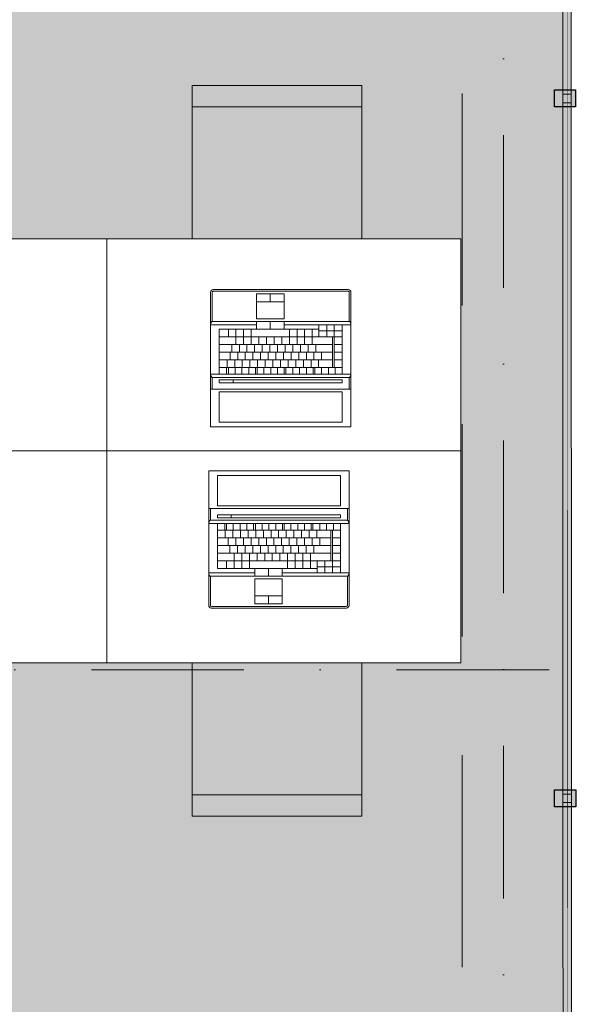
# Model space of a CAD drawing. Header units: millimetres. Extents: x 7523222 to 7678971, y 5352079 to 5786624.
# Tile 48 of 92: x 7567779 to 7569114, y 5769125 to 5771447. Entities that reach past the tile are written whole.
import ezdxf
from ezdxf.enums import TextEntityAlignment as Align

# ---------------------------------------------------------------- set-up
doc = ezdxf.new("R2010")
doc.units = ezdxf.units.MM
doc.header["$MEASUREMENT"] = 0
for name, pattern in [('Kropki i Kreski', [720, 360, -180, 0, -180]), ('Przerywana długa', [780, 500, -280]), ('Wipeout_Contour', [1000, 0, -1000])]:
    doc.linetypes.add(name, pattern=pattern)
for name, color, linetype in [('840-G Znaczniki PB', 7, 'Continuous'), ('Nowe_2025-08-14 Strefy', 7, 'Continuous'), ('Nowe_280-A Dachy Powłoki', 7, 'Continuous'), ('Nowe_290-A Ściany kurtynowe', 7, 'Continuous'), ('Nowe_299-A Wymiary opisy PB', 7, 'Continuous'), ('Nowe_320-W Umeblowanie', 7, 'Continuous'), ('Nowe_410-K Osie', 7, 'Continuous')]:
    doc.layers.add(name, color=color, linetype=linetype)
for name, color, linetype, lineweight, true_color in [('840-G Znaczniki PB_Nr_pióra__85', 7, 'Continuous', 13, 0x80c2ff), ('Nowe_2025-08-14 Strefy_Nr_pióra__234', 7, 'Continuous', 0, 0xe8e8e8), ('Nowe_280-A Dachy Powłoki_Nr_pióra__61', 7, 'Continuous', 13, 0x6a6a6a), ('Nowe_299-A Wymiary opisy PB_Nr_pióra__45', 7, 'Continuous', 15, 0x40a5ff), ('Nowe_299-A Wymiary opisy PB_Nr_pióra__85', 7, 'Continuous', 13, 0x80c2ff), ('Nowe_410-K Osie_Nr_pióra__5', 7, 'Continuous', 13, 0x40a5ff)]:
    doc.layers.add(name, color=color, linetype=linetype, lineweight=lineweight, true_color=true_color)
for name, color, linetype, lineweight in [('Nowe_290-A Ściany kurtynowe_Nr_pióra__1', 7, 'Continuous', 13), ('Nowe_290-A Ściany kurtynowe_Nr_pióra__27', 7, 'Continuous', 25), ('Nowe_299-A Wymiary opisy PB_Nr_pióra__6', 5, 'Continuous', 13), ('Nowe_320-W Umeblowanie_Nr_pióra__2', 8, 'Continuous', 13), ('Nowe_410-K Osie_Nr_pióra__1', 7, 'Continuous', 13)]:
    doc.layers.add(name, color=color, linetype=linetype, lineweight=lineweight)
doc.styles.add('STYL_AUTOMATYCZNY_2', font='arial.ttf')
doc.styles.add('STYL_AUTOMATYCZNY_3', font='arial.ttf')
doc.dimstyles.new('STYL_AUTOMATYCZNY__1', dxfattribs={"dimtxt": 200, "dimasz": 95, "dimexe": 0.18, "dimexo": 0.0625, "dimgap": 0, "dimtad": 1, "dimdec": 1, "dimlfac": 0.1, "dimzin": 0, "dimdsep": 46, "dimtxsty": 'STYL_AUTOMATYCZNY_2', "dimblk": 'ARROWHEAD_2', "dimblk1": 'ARROWHEAD_2', "dimblk2": 'ARROWHEAD_2', "dimcen": 0.09, "dimclrd": 256, "dimclre": 256, "dimclrt": 5, "dimadec": 1, "dimazin": 0, "dimtfac": 1, "dimtdec": 4, "dimtmove": 0, "dimatfit": 3, "dimfxl": 0, "dimtolj": 1, "dimtzin": 0, "dimarcsym": 0})
doc.dimstyles.new('STYL_AUTOMATYCZNY__2', dxfattribs={"dimtxt": 200, "dimasz": 95, "dimexe": 0.18, "dimexo": 0.0625, "dimgap": 0, "dimtad": 1, "dimtih": 1, "dimtoh": 1, "dimdec": 1, "dimlfac": 0.1, "dimzin": 0, "dimdsep": 46, "dimtxsty": 'STYL_AUTOMATYCZNY_2', "dimblk": 'ARROWHEAD_2', "dimblk1": 'ARROWHEAD_2', "dimblk2": 'ARROWHEAD_2', "dimcen": 0.09, "dimclrd": 256, "dimclre": 256, "dimclrt": 5, "dimadec": 1, "dimazin": 0, "dimtfac": 1, "dimtdec": 4, "dimtmove": 0, "dimatfit": 3, "dimfxl": 0, "dimtolj": 1, "dimtzin": 0, "dimarcsym": 0})

# ---------------------------------------------------------------- blocks, each defined once
blk = doc.blocks.new('Biblioteka__8', base_point=(7556690.6, 5767524.6))
at = {"color": 254, "linetype": 'Wipeout_Contour', "lineweight": 0, "ltscale": 123630718.2130608}
blk.add_wipeout([(7547543, 5764885.4), (7559957.3, 5761392.5), (7560014.5, 5761595.8), (7563422.9, 5765680.5), (7569072.9, 5765680.5), (7569070.3, 5773058.8), (7565093.2, 5773058.8), (7565093.2, 5776112.5), (7563676.7, 5776112.5), (7563676.7, 5773058.8), (7551520.5, 5773058.8), (7549865, 5773043.1), (7547530.7, 5773043.1)], dxfattribs=at).dxf.layer = 'Nowe_2025-08-14 Strefy'
at = {"layer": 'Nowe_2025-08-14 Strefy_Nr_pióra__234', "linetype": 'Continuous', "lineweight": 0, "true_color": 0xe8e8e8}
h = blk.add_hatch(dxfattribs=at)
h.set_pattern_fill('Posadzka_z_cegieł_na_rąb', color=254, style=0, pattern_type=2)
h.set_pattern_definition([(0, (7555240.84, 5769835.6), (0, 499.98), [333.32, -166.66]), (0, (7555157.5, 5769918.94), (0, 499.98), [333.32, -166.66]), (0, (7555074.2, 5770002.27), (0, 499.98), [333.32, -166.66]), (0, (7554990.85, 5770085.6), (0, 499.98), [333.32, -166.66]), (0, (7554907.5, 5770168.93), (0, 499.98), [333.32, -166.66]), (0, (7554824.2, 5770252.26), (0, 499.98), [333.32, -166.66]), (90, (7555490.83, 5769835.6), (-499.98, 0), [333.32, -166.66]), (90, (7555407.5, 5769918.94), (-499.98, 0), [333.32, -166.66]), (90, (7555324.17, 5770002.27), (-499.98, 0), [333.32, -166.66]), (90, (7555240.84, 5770085.6), (-499.98, 0), [333.32, -166.66]), (90, (7555157.5, 5770168.93), (-499.98, 0), [333.32, -166.66]), (90, (7555074.2, 5770252.26), (-499.98, 0), [333.32, -166.66])])
h.paths.add_polyline_path([(7547543, 5764885.4), (7559957.3, 5761392.5), (7560014.5, 5761595.8), (7563422.9, 5765680.5), (7569072.9, 5765680.5), (7569070.3, 5773058.8), (7565093.2, 5773058.8), (7565093.2, 5776112.5), (7563676.7, 5776112.5), (7563676.7, 5773058.8), (7551520.5, 5773058.8), (7549865, 5773043.1), (7547530.7, 5773043.1)])
blk = doc.blocks.new('Przegroda strukturalna_1', base_point=(6982742.1, 5361781.8))
at = {"layer": 'Nowe_290-A Ściany kurtynowe', "linetype": 'Continuous', "lineweight": 0, "true_color": 0x000000}
for points in [[(7569080.7, 5771251.2), (7569080.5, 5772071.2), (7569060.5, 5772071.2), (7569060.7, 5771251.2)], [(7569090.7, 5771281.2), (7569040.7, 5771281.2), (7569040.7, 5771241.2), (7569090.7, 5771241.2)], [(7569081, 5769601.2), (7569080.7, 5771271.2), (7569060.7, 5771271.2), (7569061, 5769601.2)], [(7569091, 5769631.2), (7569041, 5769631.2), (7569041, 5769591.2), (7569091, 5769591.2)], [(7569081.2, 5768801.2), (7569081, 5769621.2), (7569061, 5769621.2), (7569061.2, 5768801.2)]]:
    blk.add_hatch(color=18, dxfattribs=at).paths.add_polyline_path(points)
at = {"layer": 'Nowe_290-A Ściany kurtynowe_Nr_pióra__1', "color": 7, "linetype": 'Continuous', "lineweight": 13, "flags": 128}
for points in [[(7569080.7, 5771251.2), (7569060.7, 5771251.2), (7569060.5, 5772071.2), (7569080.5, 5772071.2)], [(7569081, 5769601.2), (7569061, 5769601.2), (7569060.7, 5771271.2), (7569080.7, 5771271.2)], [(7569081.2, 5768801.2), (7569061.2, 5768801.2), (7569061, 5769621.2), (7569081, 5769621.2)]]:
    blk.add_lwpolyline(points, close=True, dxfattribs=at)
at = {"layer": 'Nowe_290-A Ściany kurtynowe_Nr_pióra__27', "color": 7, "linetype": 'Continuous', "lineweight": 25, "flags": 128}
for points in [[(7569090.7, 5771281.2), (7569090.7, 5771241.2), (7569040.7, 5771241.2), (7569040.7, 5771281.2)], [(7569091, 5769631.2), (7569091, 5769591.2), (7569041, 5769591.2), (7569041, 5769631.2)]]:
    blk.add_lwpolyline(points, close=True, dxfattribs=at)
blk = doc.blocks.new('Dach_1', base_point=(7545724.4, 5763108.3))
at = {"layer": 'Nowe_280-A Dachy Powłoki_Nr_pióra__61', "color": 251, "linetype": 'Przerywana długa', "lineweight": 13, "true_color": 0x6a6a6a, "flags": 128}
blk.add_lwpolyline([(7568822.9, 5760633), (7568822.9, 5779038.4)], dxfattribs=at)
blk = doc.blocks.new('Krzesło szkolne 27[3]', base_point=(7568186.4, 5770881.9))
at = {"layer": 'Nowe_320-W Umeblowanie', "linetype": 'Continuous', "lineweight": 0, "true_color": 0xffffff}
blk.add_hatch(color=7, dxfattribs=at).paths.add_polyline_path([(7568186.4, 5770881.9), (7568586.4, 5770881.9), (7568586.4, 5771291.9), (7568186.4, 5771291.9)])
at = {"layer": 'Nowe_320-W Umeblowanie_Nr_pióra__2', "color": 8, "linetype": 'Continuous', "lineweight": 13}
blk.add_line((7568186.4, 5771241.9), (7568586.4, 5771241.9), dxfattribs=at)
at = {"layer": 'Nowe_320-W Umeblowanie_Nr_pióra__2', "color": 8, "linetype": 'Continuous', "lineweight": 13, "flags": 128}
blk.add_lwpolyline([(7568186.4, 5770881.9), (7568586.4, 5770881.9), (7568586.4, 5771291.9), (7568186.4, 5771291.9)], close=True, dxfattribs=at)
blk = doc.blocks.new('Krzesło szkolne 27[4]', base_point=(7568186.4, 5769979.1))
at = {"layer": 'Nowe_320-W Umeblowanie', "linetype": 'Continuous', "lineweight": 0, "true_color": 0xffffff}
blk.add_hatch(color=7, dxfattribs=at).paths.add_polyline_path([(7568186.4, 5769979.1), (7568186.4, 5769569.1), (7568586.4, 5769569.1), (7568586.4, 5769979.1)])
at = {"layer": 'Nowe_320-W Umeblowanie_Nr_pióra__2', "color": 8, "linetype": 'Continuous', "lineweight": 13}
blk.add_line((7568186.4, 5769619.1), (7568586.4, 5769619.1), dxfattribs=at)
at = {"layer": 'Nowe_320-W Umeblowanie_Nr_pióra__2', "color": 8, "linetype": 'Continuous', "lineweight": 13, "flags": 128}
blk.add_lwpolyline([(7568186.4, 5769979.1), (7568586.4, 5769979.1), (7568586.4, 5769569.1), (7568186.4, 5769569.1)], close=True, dxfattribs=at)
blk = doc.blocks.new('Biurko szkolne 27[37]', base_point=(7568820.3, 5770930.5))
at = {"color": 254, "linetype": 'Wipeout_Contour', "lineweight": 0, "ltscale": 38069719.35703295}
blk.add_wipeout([(7568820.3, 5770930.5), (7567984.8, 5770930.5), (7567984.8, 5770430.5), (7568820.3, 5770430.5)], dxfattribs=at).dxf.layer = 'Nowe_320-W Umeblowanie'
at = {"layer": 'Nowe_320-W Umeblowanie_Nr_pióra__2', "color": 8, "linetype": 'Continuous', "lineweight": 13, "flags": 128}
blk.add_lwpolyline([(7568820.3, 5770930.5), (7567984.8, 5770930.5), (7567984.8, 5770430.5), (7568820.3, 5770430.5)], close=True, dxfattribs=at)
blk = doc.blocks.new('Biurko szkolne 27[38]', base_point=(7568820.3, 5769930.5))
at = {"color": 254, "linetype": 'Wipeout_Contour', "lineweight": 0, "ltscale": 38068506.7350246}
blk.add_wipeout([(7568820.3, 5769930.5), (7568820.3, 5770430.5), (7567984.8, 5770430.5), (7567984.8, 5769930.5)], dxfattribs=at).dxf.layer = 'Nowe_320-W Umeblowanie'
at = {"layer": 'Nowe_320-W Umeblowanie_Nr_pióra__2', "color": 8, "linetype": 'Continuous', "lineweight": 13, "flags": 128}
blk.add_lwpolyline([(7568820.3, 5769930.5), (7567984.8, 5769930.5), (7567984.8, 5770430.5), (7568820.3, 5770430.5)], close=True, dxfattribs=at)
blk = doc.blocks.new('Laptop 27[39]', base_point=(7568225.3, 5770059.8))
at = {"color": 254, "linetype": 'Wipeout_Contour', "lineweight": 0, "ltscale": 114204936.0766805}
blk.add_wipeout([(7568225.3, 5770065.8), (7568225.3, 5770065.8), (7568227.1, 5770061.5), (7568231.3, 5770059.8), (7568231.3, 5770059.8), (7568550.3, 5770059.8), (7568550.3, 5770059.8), (7568554.6, 5770061.5), (7568556.3, 5770065.8), (7568556.3, 5770065.8), (7568556.3, 5770383.2), (7568225.3, 5770383.2)], dxfattribs=at).dxf.layer = 'Nowe_320-W Umeblowanie'
at = {"layer": 'Nowe_320-W Umeblowanie_Nr_pióra__2', "color": 8, "linetype": 'Continuous', "lineweight": 13}
for p, q in [((7568225.3, 5770382.8), (7568225.3, 5770383.1)), ((7568556.3, 5770383.1), (7568225.3, 5770383.1)), ((7568225.3, 5770381.8), (7568225.3, 5770382.8)), ((7568225.3, 5770380.5), (7568225.3, 5770381.8)), ((7568225.3, 5770379), (7568225.3, 5770380.5)), ((7568225.3, 5770377.4), (7568225.3, 5770379)), ((7568225.3, 5770376.2), (7568225.3, 5770377.4)), ((7568225.3, 5770375.4), (7568225.3, 5770376.2)), ((7568225.3, 5770065.8), (7568225.3, 5770375.4)), ((7568245.8, 5770372.3), (7568535.8, 5770372.3)), ((7568245.8, 5770300.5), (7568245.8, 5770372.3)), ((7568535.8, 5770372.3), (7568535.8, 5770300.5)), ((7568556.3, 5770382.8), (7568556.3, 5770383.1)), ((7568556.3, 5770381.8), (7568556.3, 5770382.8)), ((7568556.3, 5770380.5), (7568556.3, 5770381.8)), ((7568556.3, 5770379), (7568556.3, 5770380.5)), ((7568556.3, 5770377.4), (7568556.3, 5770379)), ((7568556.3, 5770376.2), (7568556.3, 5770377.4)), ((7568556.3, 5770375.4), (7568556.3, 5770376.2)), ((7568556.3, 5770065.8), (7568556.3, 5770375.4)), ((7568556.3, 5770294.8), (7568225.3, 5770294.8)), ((7568229.3, 5770294.8), (7568229.3, 5770266.8)), ((7568535.8, 5770300.5), (7568245.8, 5770300.5)), ((7568552.3, 5770266.8), (7568552.3, 5770294.8)), ((7568245.8, 5770279.8), (7568535.8, 5770279.8)), ((7568245.8, 5770272.8), (7568245.8, 5770279.8)), ((7568535.8, 5770272.8), (7568245.8, 5770272.8)), ((7568278.3, 5770272.8), (7568278.3, 5770279.8)), ((7568535.8, 5770279.8), (7568535.8, 5770272.8)), ((7568225.3, 5770258.8), (7568225.4, 5770259.6)), ((7568225.3, 5770258.8), (7568245.8, 5770258.8)), ((7568225.4, 5770259.6), (7568226.5, 5770264.1)), ((7568226.5, 5770264.1), (7568227.9, 5770266.5)), ((7568228.7, 5770266.8), (7568227.9, 5770266.5)), ((7568552.3, 5770266.8), (7568228.7, 5770266.8)), ((7568245.8, 5770258.8), (7568535.8, 5770258.8)), ((7568245.8, 5770152.8), (7568245.8, 5770258.8)), ((7568263.3, 5770243.3), (7568263.3, 5770258.8)), ((7568267.3, 5770243.3), (7568267.3, 5770258.8)), ((7568283.3, 5770243.3), (7568283.3, 5770258.8)), ((7568299.3, 5770243.3), (7568299.3, 5770258.8)), ((7568315.3, 5770243.3), (7568315.3, 5770258.8)), ((7568331.3, 5770243.3), (7568331.3, 5770258.8)), ((7568335.3, 5770243.3), (7568335.3, 5770258.8)), ((7568351.3, 5770243.3), (7568351.3, 5770258.8)), ((7568367.3, 5770243.3), (7568367.3, 5770258.8)), ((7568383.3, 5770243.3), (7568383.3, 5770258.8)), ((7568399.3, 5770243.3), (7568399.3, 5770258.8)), ((7568403.3, 5770243.3), (7568403.3, 5770258.8)), ((7568419.3, 5770243.3), (7568419.3, 5770258.8)), ((7568435.3, 5770243.3), (7568435.3, 5770258.8)), ((7568451.3, 5770243.3), (7568451.3, 5770258.8)), ((7568467.3, 5770243.3), (7568467.3, 5770258.8)), ((7568471.3, 5770243.3), (7568471.3, 5770258.8)), ((7568487.3, 5770243.3), (7568487.3, 5770258.8)), ((7568503.3, 5770243.3), (7568503.3, 5770258.8)), ((7568519.3, 5770243.3), (7568519.3, 5770258.8)), ((7568535.8, 5770258.8), (7568556.3, 5770258.8)), ((7568535.8, 5770258.8), (7568535.8, 5770142.8)), ((7568552.9, 5770266.8), (7568553.7, 5770266.5)), ((7568553.7, 5770266.5), (7568555.1, 5770264.1)), ((7568555.1, 5770264.1), (7568556.2, 5770259.6)), ((7568556.3, 5770258.8), (7568556.2, 5770259.6)), ((7568245.8, 5770243.3), (7568535.8, 5770243.3)), ((7568245.8, 5770225.3), (7568513.3, 5770225.3)), ((7568264.3, 5770225.3), (7568264.3, 5770243.3)), ((7568271.3, 5770207.3), (7568271.3, 5770225.3)), ((7568282.3, 5770225.3), (7568282.3, 5770243.3)), ((7568289.3, 5770207.3), (7568289.3, 5770225.3)), ((7568300.3, 5770225.3), (7568300.3, 5770243.3)), ((7568307.3, 5770207.3), (7568307.3, 5770225.3)), ((7568318.3, 5770225.3), (7568318.3, 5770243.3)), ((7568325.3, 5770207.3), (7568325.3, 5770225.3)), ((7568336.3, 5770225.3), (7568336.3, 5770243.3)), ((7568343.3, 5770207.3), (7568343.3, 5770225.3)), ((7568354.3, 5770225.3), (7568354.3, 5770243.3)), ((7568361.3, 5770207.3), (7568361.3, 5770225.3)), ((7568372.3, 5770225.3), (7568372.3, 5770243.3)), ((7568379.3, 5770207.3), (7568379.3, 5770225.3)), ((7568390.3, 5770225.3), (7568390.3, 5770243.3)), ((7568397.3, 5770207.3), (7568397.3, 5770225.3)), ((7568408.3, 5770225.3), (7568408.3, 5770243.3)), ((7568415.3, 5770207.3), (7568415.3, 5770225.3)), ((7568426.3, 5770225.3), (7568426.3, 5770243.3)), ((7568433.3, 5770207.3), (7568433.3, 5770225.3)), ((7568444.3, 5770225.3), (7568444.3, 5770243.3)), ((7568451.3, 5770207.3), (7568451.3, 5770225.3)), ((7568462.3, 5770225.3), (7568462.3, 5770243.3)), ((7568469.3, 5770207.3), (7568469.3, 5770225.3)), ((7568480.3, 5770225.3), (7568480.3, 5770243.3)), ((7568487.3, 5770207.3), (7568487.3, 5770225.3)), ((7568513.3, 5770171.3), (7568513.3, 5770243.3)), ((7568517.3, 5770171.3), (7568517.3, 5770243.3)), ((7568517.3, 5770225.3), (7568535.8, 5770225.3)), ((7568245.8, 5770207.3), (7568513.3, 5770207.3)), ((7568275.3, 5770189.3), (7568275.3, 5770207.3)), ((7568293.3, 5770189.3), (7568293.3, 5770207.3)), ((7568311.3, 5770189.3), (7568311.3, 5770207.3)), ((7568329.3, 5770189.3), (7568329.3, 5770207.3)), ((7568347.3, 5770189.3), (7568347.3, 5770207.3)), ((7568365.3, 5770189.3), (7568365.3, 5770207.3)), ((7568383.3, 5770189.3), (7568383.3, 5770207.3)), ((7568401.3, 5770189.3), (7568401.3, 5770207.3)), ((7568419.3, 5770189.3), (7568419.3, 5770207.3)), ((7568437.3, 5770189.3), (7568437.3, 5770207.3)), ((7568455.3, 5770189.3), (7568455.3, 5770207.3)), ((7568473.3, 5770189.3), (7568473.3, 5770207.3)), ((7568517.3, 5770207.3), (7568535.8, 5770207.3)), ((7568245.8, 5770189.3), (7568513.3, 5770189.3)), ((7568285.3, 5770152.8), (7568285.3, 5770189.3)), ((7568303.3, 5770152.8), (7568303.3, 5770189.3)), ((7568321.3, 5770152.8), (7568321.3, 5770189.3)), ((7568339.3, 5770171.3), (7568339.3, 5770189.3)), ((7568357.3, 5770171.3), (7568357.3, 5770189.3)), ((7568375.3, 5770171.3), (7568375.3, 5770189.3)), ((7568393.3, 5770171.3), (7568393.3, 5770189.3)), ((7568411.3, 5770152.8), (7568411.3, 5770189.3)), ((7568429.3, 5770152.8), (7568429.3, 5770189.3)), ((7568447.3, 5770152.8), (7568447.3, 5770189.3)), ((7568465.3, 5770152.8), (7568465.3, 5770189.3)), ((7568517.3, 5770189.3), (7568535.8, 5770189.3)), ((7568245.8, 5770171.3), (7568535.8, 5770171.3)), ((7568480.8, 5770152.8), (7568245.8, 5770152.8)), ((7568267.3, 5770152.8), (7568267.3, 5770171.3)), ((7568333.8, 5770142.8), (7568333.8, 5770152.8)), ((7568366.3, 5770134.8), (7568366.3, 5770152.8)), ((7568398.8, 5770152.8), (7568398.8, 5770142.8)), ((7568480.8, 5770171.3), (7568480.8, 5770142.8)), ((7568480.8, 5770157.3), (7568535.8, 5770157.3)), ((7568480.8, 5770142.8), (7568480.8, 5770152.8)), ((7568499.3, 5770142.8), (7568499.3, 5770171.3)), ((7568517.3, 5770142.8), (7568517.3, 5770171.3)), ((7568225.3, 5770142.8), (7568333.8, 5770142.8)), ((7568225.3, 5770142.8), (7568225.4, 5770141.9)), ((7568225.4, 5770141.9), (7568226.5, 5770137.5)), ((7568226.5, 5770137.5), (7568227.9, 5770135.1)), ((7568227.9, 5770135.1), (7568228.7, 5770134.8)), ((7568228.7, 5770134.8), (7568333.8, 5770134.8)), ((7568229.3, 5770134.8), (7568229.3, 5770066.2)), ((7568333.8, 5770142.8), (7568333.8, 5770134.8)), ((7568398.8, 5770134.8), (7568333.8, 5770134.8)), ((7568333.8, 5770128.8), (7568333.8, 5770069.8)), ((7568398.8, 5770128.8), (7568333.8, 5770128.8)), ((7568398.8, 5770142.8), (7568480.8, 5770142.8)), ((7568398.8, 5770142.8), (7568398.8, 5770134.8)), ((7568398.8, 5770134.8), (7568552.9, 5770134.8)), ((7568398.8, 5770069.8), (7568398.8, 5770128.8)), ((7568535.8, 5770142.8), (7568480.8, 5770142.8)), ((7568535.8, 5770142.8), (7568556.3, 5770142.8)), ((7568552.3, 5770066.2), (7568552.3, 5770134.8)), ((7568552.9, 5770134.8), (7568553.7, 5770135.1)), ((7568553.7, 5770135.1), (7568555.1, 5770137.5)), ((7568555.1, 5770137.5), (7568556.2, 5770141.9)), ((7568556.2, 5770141.9), (7568556.3, 5770142.8)), ((7568398.8, 5770088.3), (7568333.8, 5770088.3)), ((7568366.3, 5770088.3), (7568366.3, 5770069.8)), ((7568225.3, 5770065.8), (7568225.8, 5770063.5)), ((7568225.8, 5770063.5), (7568227.1, 5770061.5)), ((7568227.1, 5770061.5), (7568229, 5770060.2)), ((7568229, 5770060.2), (7568231.3, 5770059.8)), ((7568229.3, 5770066.2), (7568229.5, 5770065)), ((7568229.5, 5770065), (7568229.9, 5770064.4)), ((7568229.9, 5770064.4), (7568230.6, 5770064)), ((7568230.6, 5770064), (7568231.7, 5770063.8)), ((7568231.3, 5770059.8), (7568550.3, 5770059.8)), ((7568231.7, 5770063.8), (7568549.9, 5770063.8)), ((7568333.8, 5770069.8), (7568398.8, 5770069.8)), ((7568549.9, 5770063.8), (7568551, 5770064)), ((7568550.3, 5770059.8), (7568552.6, 5770060.2)), ((7568551, 5770064), (7568551.7, 5770064.4)), ((7568551.7, 5770064.4), (7568552.1, 5770065)), ((7568552.1, 5770065), (7568552.3, 5770066.2)), ((7568552.6, 5770060.2), (7568554.6, 5770061.5)), ((7568554.6, 5770061.5), (7568555.9, 5770063.5)), ((7568555.9, 5770063.5), (7568556.3, 5770065.8))]:
    blk.add_line(p, q, dxfattribs=at)
blk = doc.blocks.new('Laptop 27[40]', base_point=(7568229.6, 5770810.6))
at = {"color": 254, "linetype": 'Wipeout_Contour', "lineweight": 0, "ltscale": 114209626.9303785}
blk.add_wipeout([(7568229.6, 5770804.6), (7568229.6, 5770487.2), (7568560.6, 5770487.2), (7568560.6, 5770804.6), (7568560.6, 5770804.6), (7568558.9, 5770808.8), (7568554.6, 5770810.6), (7568554.6, 5770810.6), (7568235.6, 5770810.6), (7568235.6, 5770810.6), (7568231.4, 5770808.8)], dxfattribs=at).dxf.layer = 'Nowe_320-W Umeblowanie'
at = {"layer": 'Nowe_320-W Umeblowanie_Nr_pióra__2', "color": 8, "linetype": 'Continuous', "lineweight": 13}
for p, q in [((7568229.6, 5770804.6), (7568230.1, 5770806.9)), ((7568229.6, 5770804.6), (7568229.6, 5770494.9)), ((7568230.1, 5770806.9), (7568231.4, 5770808.8)), ((7568231.4, 5770808.8), (7568233.3, 5770810.1)), ((7568233.3, 5770810.1), (7568235.6, 5770810.6)), ((7568233.6, 5770804.2), (7568233.8, 5770805.3)), ((7568233.6, 5770735.6), (7568233.6, 5770804.2)), ((7568233.8, 5770805.3), (7568234.3, 5770805.9)), ((7568234.3, 5770805.9), (7568234.9, 5770806.3)), ((7568234.9, 5770806.3), (7568236, 5770806.6)), ((7568235.6, 5770810.6), (7568554.6, 5770810.6)), ((7568236, 5770806.6), (7568554.2, 5770806.6)), ((7568554.2, 5770806.6), (7568555.4, 5770806.3)), ((7568554.6, 5770810.6), (7568556.9, 5770810.1)), ((7568555.4, 5770806.3), (7568556, 5770805.9)), ((7568556, 5770805.9), (7568556.4, 5770805.3)), ((7568556.4, 5770805.3), (7568556.6, 5770804.2)), ((7568556.6, 5770804.2), (7568556.6, 5770735.6)), ((7568556.9, 5770810.1), (7568558.9, 5770808.8)), ((7568558.9, 5770808.8), (7568560.2, 5770806.9)), ((7568560.2, 5770806.9), (7568560.6, 5770804.6)), ((7568560.6, 5770804.6), (7568560.6, 5770494.9)), ((7568338.1, 5770741.6), (7568338.1, 5770800.6)), ((7568338.1, 5770800.6), (7568403.1, 5770800.6)), ((7568403.1, 5770782.1), (7568338.1, 5770782.1)), ((7568370.6, 5770782.1), (7568370.6, 5770800.6)), ((7568403.1, 5770800.6), (7568403.1, 5770741.6)), ((7568229.7, 5770728.5), (7568230.8, 5770732.9)), ((7568230.8, 5770732.9), (7568232.3, 5770735.3)), ((7568232.3, 5770735.3), (7568233, 5770735.6)), ((7568233, 5770735.6), (7568338.1, 5770735.6)), ((7568403.1, 5770741.6), (7568338.1, 5770741.6)), ((7568338.1, 5770727.6), (7568338.1, 5770735.6)), ((7568403.1, 5770735.6), (7568338.1, 5770735.6)), ((7568370.6, 5770735.6), (7568370.6, 5770717.6)), ((7568403.1, 5770727.6), (7568403.1, 5770735.6)), ((7568403.1, 5770735.6), (7568557.2, 5770735.6)), ((7568557.2, 5770735.6), (7568558, 5770735.3)), ((7568558, 5770735.3), (7568559.4, 5770732.9)), ((7568559.4, 5770732.9), (7568560.5, 5770728.5)), ((7568229.6, 5770727.6), (7568229.7, 5770728.5)), ((7568229.6, 5770727.6), (7568338.1, 5770727.6)), ((7568485.1, 5770717.6), (7568250.1, 5770717.6)), ((7568250.1, 5770717.6), (7568250.1, 5770611.6)), ((7568271.6, 5770717.6), (7568271.6, 5770699.1)), ((7568289.6, 5770717.6), (7568289.6, 5770681.1)), ((7568307.6, 5770717.6), (7568307.6, 5770681.1)), ((7568325.6, 5770717.6), (7568325.6, 5770681.1)), ((7568338.1, 5770727.6), (7568338.1, 5770717.6)), ((7568403.1, 5770727.6), (7568485.1, 5770727.6)), ((7568403.1, 5770717.6), (7568403.1, 5770727.6)), ((7568415.6, 5770717.6), (7568415.6, 5770681.1)), ((7568433.6, 5770717.6), (7568433.6, 5770681.1)), ((7568451.6, 5770717.6), (7568451.6, 5770681.1)), ((7568469.6, 5770717.6), (7568469.6, 5770681.1)), ((7568540.1, 5770727.6), (7568485.1, 5770727.6)), ((7568485.1, 5770727.6), (7568485.1, 5770717.6)), ((7568485.1, 5770699.1), (7568485.1, 5770727.6)), ((7568485.1, 5770713.1), (7568540.1, 5770713.1)), ((7568503.6, 5770727.6), (7568503.6, 5770699.1)), ((7568521.6, 5770727.6), (7568521.6, 5770699.1)), ((7568540.1, 5770611.6), (7568540.1, 5770727.6)), ((7568540.1, 5770727.6), (7568560.6, 5770727.6)), ((7568560.5, 5770728.5), (7568560.6, 5770727.6)), ((7568250.1, 5770699.1), (7568540.1, 5770699.1)), ((7568343.6, 5770699.1), (7568343.6, 5770681.1)), ((7568361.6, 5770699.1), (7568361.6, 5770681.1)), ((7568379.6, 5770699.1), (7568379.6, 5770681.1)), ((7568397.6, 5770699.1), (7568397.6, 5770681.1)), ((7568517.6, 5770699.1), (7568517.6, 5770627.1)), ((7568521.6, 5770699.1), (7568521.6, 5770627.1)), ((7568250.1, 5770681.1), (7568517.6, 5770681.1)), ((7568250.1, 5770663.1), (7568517.6, 5770663.1)), ((7568275.6, 5770663.1), (7568275.6, 5770645.1)), ((7568279.6, 5770681.1), (7568279.6, 5770663.1)), ((7568293.6, 5770663.1), (7568293.6, 5770645.1)), ((7568297.6, 5770681.1), (7568297.6, 5770663.1)), ((7568311.6, 5770663.1), (7568311.6, 5770645.1)), ((7568315.6, 5770681.1), (7568315.6, 5770663.1)), ((7568329.6, 5770663.1), (7568329.6, 5770645.1)), ((7568333.6, 5770681.1), (7568333.6, 5770663.1)), ((7568347.6, 5770663.1), (7568347.6, 5770645.1)), ((7568351.6, 5770681.1), (7568351.6, 5770663.1)), ((7568365.6, 5770663.1), (7568365.6, 5770645.1)), ((7568369.6, 5770681.1), (7568369.6, 5770663.1)), ((7568383.6, 5770663.1), (7568383.6, 5770645.1)), ((7568387.6, 5770681.1), (7568387.6, 5770663.1)), ((7568401.6, 5770663.1), (7568401.6, 5770645.1)), ((7568405.6, 5770681.1), (7568405.6, 5770663.1)), ((7568419.6, 5770663.1), (7568419.6, 5770645.1)), ((7568423.6, 5770681.1), (7568423.6, 5770663.1)), ((7568437.6, 5770663.1), (7568437.6, 5770645.1)), ((7568441.6, 5770681.1), (7568441.6, 5770663.1)), ((7568455.6, 5770663.1), (7568455.6, 5770645.1)), ((7568459.6, 5770681.1), (7568459.6, 5770663.1)), ((7568473.6, 5770663.1), (7568473.6, 5770645.1)), ((7568477.6, 5770681.1), (7568477.6, 5770663.1)), ((7568491.6, 5770663.1), (7568491.6, 5770645.1)), ((7568521.6, 5770681.1), (7568540.1, 5770681.1)), ((7568521.6, 5770663.1), (7568540.1, 5770663.1)), ((7568250.1, 5770645.1), (7568517.6, 5770645.1)), ((7568268.6, 5770645.1), (7568268.6, 5770627.1)), ((7568286.6, 5770645.1), (7568286.6, 5770627.1)), ((7568304.6, 5770645.1), (7568304.6, 5770627.1)), ((7568322.6, 5770645.1), (7568322.6, 5770627.1)), ((7568340.6, 5770645.1), (7568340.6, 5770627.1)), ((7568358.6, 5770645.1), (7568358.6, 5770627.1)), ((7568376.6, 5770645.1), (7568376.6, 5770627.1)), ((7568394.6, 5770645.1), (7568394.6, 5770627.1)), ((7568412.6, 5770645.1), (7568412.6, 5770627.1)), ((7568430.6, 5770645.1), (7568430.6, 5770627.1)), ((7568448.6, 5770645.1), (7568448.6, 5770627.1)), ((7568466.6, 5770645.1), (7568466.6, 5770627.1)), ((7568484.6, 5770645.1), (7568484.6, 5770627.1)), ((7568521.6, 5770645.1), (7568540.1, 5770645.1)), ((7568250.1, 5770627.1), (7568540.1, 5770627.1)), ((7568267.6, 5770627.1), (7568267.6, 5770611.6)), ((7568271.6, 5770627.1), (7568271.6, 5770611.6)), ((7568287.6, 5770627.1), (7568287.6, 5770611.6)), ((7568303.6, 5770627.1), (7568303.6, 5770611.6)), ((7568319.6, 5770627.1), (7568319.6, 5770611.6)), ((7568335.6, 5770627.1), (7568335.6, 5770611.6)), ((7568339.6, 5770627.1), (7568339.6, 5770611.6)), ((7568355.6, 5770627.1), (7568355.6, 5770611.6)), ((7568371.6, 5770627.1), (7568371.6, 5770611.6)), ((7568387.6, 5770627.1), (7568387.6, 5770611.6)), ((7568403.6, 5770627.1), (7568403.6, 5770611.6)), ((7568407.6, 5770627.1), (7568407.6, 5770611.6)), ((7568423.6, 5770627.1), (7568423.6, 5770611.6)), ((7568439.6, 5770627.1), (7568439.6, 5770611.6)), ((7568455.6, 5770627.1), (7568455.6, 5770611.6)), ((7568471.6, 5770627.1), (7568471.6, 5770611.6)), ((7568475.6, 5770627.1), (7568475.6, 5770611.6)), ((7568491.6, 5770627.1), (7568491.6, 5770611.6)), ((7568507.6, 5770627.1), (7568507.6, 5770611.6)), ((7568523.6, 5770627.1), (7568523.6, 5770611.6)), ((7568229.6, 5770611.6), (7568250.1, 5770611.6)), ((7568229.6, 5770611.6), (7568229.7, 5770610.7)), ((7568229.7, 5770610.7), (7568230.8, 5770606.3)), ((7568230.8, 5770606.3), (7568232.3, 5770603.9)), ((7568233, 5770603.6), (7568232.3, 5770603.9)), ((7568556.6, 5770603.6), (7568233, 5770603.6)), ((7568233.6, 5770575.6), (7568233.6, 5770603.6)), ((7568250.1, 5770611.6), (7568540.1, 5770611.6)), ((7568250.1, 5770597.6), (7568250.1, 5770590.6)), ((7568540.1, 5770597.6), (7568250.1, 5770597.6)), ((7568282.6, 5770597.6), (7568282.6, 5770590.6)), ((7568540.1, 5770611.6), (7568560.6, 5770611.6)), ((7568540.1, 5770590.6), (7568540.1, 5770597.6)), ((7568556.6, 5770603.6), (7568556.6, 5770575.6)), ((7568557.2, 5770603.6), (7568558, 5770603.9)), ((7568558, 5770603.9), (7568559.4, 5770606.3)), ((7568559.4, 5770606.3), (7568560.5, 5770610.7)), ((7568560.6, 5770611.6), (7568560.5, 5770610.7)), ((7568560.6, 5770575.6), (7568229.6, 5770575.6)), ((7568250.1, 5770590.6), (7568540.1, 5770590.6)), ((7568540.1, 5770569.8), (7568250.1, 5770569.8)), ((7568250.1, 5770569.8), (7568250.1, 5770498)), ((7568540.1, 5770498), (7568540.1, 5770569.8)), ((7568229.6, 5770494.9), (7568229.6, 5770494.1)), ((7568229.6, 5770494.1), (7568229.6, 5770492.9)), ((7568229.6, 5770492.9), (7568229.6, 5770491.4)), ((7568229.6, 5770491.4), (7568229.6, 5770489.8)), ((7568229.6, 5770489.8), (7568229.6, 5770488.5)), ((7568229.6, 5770488.5), (7568229.6, 5770487.6)), ((7568229.6, 5770487.6), (7568229.6, 5770487.2)), ((7568560.6, 5770487.2), (7568229.6, 5770487.2)), ((7568250.1, 5770498), (7568540.1, 5770498)), ((7568560.6, 5770494.9), (7568560.6, 5770494.1)), ((7568560.6, 5770494.1), (7568560.6, 5770492.9)), ((7568560.6, 5770492.9), (7568560.6, 5770491.4)), ((7568560.6, 5770491.4), (7568560.6, 5770489.8)), ((7568560.6, 5770489.8), (7568560.6, 5770488.5)), ((7568560.6, 5770488.5), (7568560.6, 5770487.6)), ((7568560.6, 5770487.6), (7568560.6, 5770487.2))]:
    blk.add_line(p, q, dxfattribs=at)
blk = doc.blocks.new('Standardowy znacznik osi[41]', base_point=(7568920.3, 5781536.1))
at = {"layer": 'Nowe_410-K Osie_Nr_pióra__5', "color": 161, "linetype": 'Kropki i Kreski', "lineweight": 13, "true_color": 0x40a5ff}
blk.add_line((7568920.3, 5780536.1), (7568920.3, 5759403.4), dxfattribs=at)
at = {"layer": 'Nowe_410-K Osie_Nr_pióra__1', "color": 7, "lineweight": 13, "style": 'STYL_AUTOMATYCZNY_3'}
for tag, p in [('AC_MarkerText_1_0', (7568920.3, 5782111.1)), ('AC_MarkerText_1_1', (7568920.3, 5758178.4))]:
    blk.add_attdef(tag, text='', height=350, dxfattribs=at).set_placement(p, align=Align.TOP_CENTER)
blk = doc.blocks.new('Biurko szkolne 27[49]', base_point=(7567984.8, 5770930.5))
at = {"color": 254, "linetype": 'Wipeout_Contour', "lineweight": 0, "ltscale": 38067061.64199864}
blk.add_wipeout([(7567984.8, 5770930.5), (7567149.2, 5770930.5), (7567149.2, 5770430.5), (7567984.8, 5770430.5)], dxfattribs=at).dxf.layer = 'Nowe_320-W Umeblowanie'
at = {"layer": 'Nowe_320-W Umeblowanie_Nr_pióra__2', "color": 8, "linetype": 'Continuous', "lineweight": 13, "flags": 128}
blk.add_lwpolyline([(7567984.8, 5770930.5), (7567149.2, 5770930.5), (7567149.2, 5770430.5), (7567984.8, 5770430.5)], close=True, dxfattribs=at)
blk = doc.blocks.new('Biurko szkolne 27[50]', base_point=(7567984.8, 5769930.5))
at = {"color": 254, "linetype": 'Wipeout_Contour', "lineweight": 0, "ltscale": 38065848.93532638}
blk.add_wipeout([(7567984.8, 5769930.5), (7567984.8, 5770430.5), (7567149.2, 5770430.5), (7567149.2, 5769930.5)], dxfattribs=at).dxf.layer = 'Nowe_320-W Umeblowanie'
at = {"layer": 'Nowe_320-W Umeblowanie_Nr_pióra__2', "color": 8, "linetype": 'Continuous', "lineweight": 13, "flags": 128}
blk.add_lwpolyline([(7567984.8, 5769930.5), (7567149.2, 5769930.5), (7567149.2, 5770430.5), (7567984.8, 5770430.5)], close=True, dxfattribs=at)
blk = doc.blocks.new('*D278', base_point=(6982742.1, 5361781.8))
at = {"layer": 'Nowe_299-A Wymiary opisy PB_Nr_pióra__45', "color": 161, "linetype": 'Continuous', "lineweight": 15, "true_color": 0x40a5ff}
for p, q in [((7524916.3, 5758993), (7524844.1, 5758868)), ((7569194.2, 5758868), (7569266.4, 5758993))]:
    blk.add_line(p, q, dxfattribs=at)
at = {"layer": 'Nowe_299-A Wymiary opisy PB_Nr_pióra__85', "color": 151, "linetype": 'Continuous', "lineweight": 13, "true_color": 0x80c2ff}
for p, q in [((7524880.2, 5758836.7), (7524880.2, 5759024.2)), ((7569230.3, 5758836.7), (7569230.3, 5759024.2)), ((7524819, 5758930.5), (7524880.2, 5758930.5)), ((7524880.2, 5758930.5), (7569230.3, 5758930.5)), ((7569230.3, 5758930.5), (7569291.4, 5758930.5))]:
    blk.add_line(p, q, dxfattribs=at)
at = {"layer": 'Nowe_299-A Wymiary opisy PB_Nr_pióra__6', "color": 5, "lineweight": 13, "insert": (7546712, 5758970.5), "char_height": 200, "attachment_point": 7, "style": 'STYL_AUTOMATYCZNY_2'}
blk.add_mtext('\\A1;{\\pql;\\fArial|b0|i0|c238|p0;\\W1.000000;4\xa0435}', dxfattribs=at)
blk = doc.blocks.new('ARROWHEAD_2')
at = {"color": 0, "linetype": 'Continuous', "lineweight": 0}
for p, q in [((-0.378, -0.655), (0.378, 0.655)), ((0, 0), (-1, 0))]:
    blk.add_line(p, q, dxfattribs=at)
blk = doc.blocks.new('*D302', base_point=(6982742.1, 5361781.8))
at = {"layer": 'Nowe_299-A Wymiary opisy PB_Nr_pióra__45', "color": 161, "linetype": 'Continuous', "lineweight": 15, "true_color": 0x40a5ff}
for p, q in [((7563596.8, 5781305.8), (7563524.7, 5781180.8)), ((7568884.2, 5781180.8), (7568956.4, 5781305.8))]:
    blk.add_line(p, q, dxfattribs=at)
at = {"layer": 'Nowe_299-A Wymiary opisy PB_Nr_pióra__85', "color": 151, "linetype": 'Continuous', "lineweight": 13, "true_color": 0x80c2ff}
for p, q in [((7563560.7, 5781149.5), (7563560.7, 5781337)), ((7568920.3, 5781149.5), (7568920.3, 5781337)), ((7563560.7, 5781243.3), (7568920.3, 5781243.3)), ((7568920.3, 5781243.3), (7568981.4, 5781243.3))]:
    blk.add_line(p, q, dxfattribs=at)
at = {"layer": 'Nowe_299-A Wymiary opisy PB_Nr_pióra__6', "color": 5, "lineweight": 13, "insert": (7566011.7, 5781283.3), "char_height": 200, "attachment_point": 7, "style": 'STYL_AUTOMATYCZNY_2'}
blk.add_mtext('\\A1;{\\pql;\\fArial|b0|i0|c238|p0;\\W1.000000;536}', dxfattribs=at)
blk = doc.blocks.new('*D303', base_point=(6982742.1, 5361781.8))
at = {"layer": 'Nowe_299-A Wymiary opisy PB_Nr_pióra__45', "color": 161, "linetype": 'Continuous', "lineweight": 15, "true_color": 0x40a5ff}
for p, q in [((7524916.3, 5780885.3), (7524844.1, 5780760.3)), ((7569194.2, 5780760.3), (7569266.4, 5780885.3))]:
    blk.add_line(p, q, dxfattribs=at)
at = {"layer": 'Nowe_299-A Wymiary opisy PB_Nr_pióra__85', "color": 151, "linetype": 'Continuous', "lineweight": 13, "true_color": 0x80c2ff}
for p, q in [((7524880.2, 5780729.1), (7524880.2, 5780916.6)), ((7569230.3, 5780729.1), (7569230.3, 5780916.6)), ((7524819, 5780822.8), (7524880.2, 5780822.8)), ((7524880.2, 5780822.8), (7569230.3, 5780822.8)), ((7569230.3, 5780822.8), (7569291.4, 5780822.8))]:
    blk.add_line(p, q, dxfattribs=at)
at = {"layer": 'Nowe_299-A Wymiary opisy PB_Nr_pióra__6', "color": 5, "lineweight": 13, "insert": (7546712, 5780862.8), "char_height": 200, "attachment_point": 7, "style": 'STYL_AUTOMATYCZNY_2'}
blk.add_mtext('\\A1;{\\pql;\\fArial|b0|i0|c238|p0;\\W1.000000;4\xa0435}', dxfattribs=at)
blk = doc.blocks.new('*D307', base_point=(6982742.1, 5361781.8))
at = {"layer": 'Nowe_299-A Wymiary opisy PB_Nr_pióra__45', "color": 161, "linetype": 'Continuous', "lineweight": 15, "true_color": 0x40a5ff}
for p, q in [((7545596, 5780443.6), (7545523.8, 5780318.6)), ((7569194.2, 5780318.6), (7569266.4, 5780443.6))]:
    blk.add_line(p, q, dxfattribs=at)
at = {"layer": 'Nowe_299-A Wymiary opisy PB_Nr_pióra__85', "color": 151, "linetype": 'Continuous', "lineweight": 13, "true_color": 0x80c2ff}
for p, q in [((7545559.9, 5780287.4), (7545559.9, 5780474.9)), ((7569230.3, 5780287.4), (7569230.3, 5780474.9)), ((7545559.9, 5780381.1), (7569230.3, 5780381.1)), ((7569230.3, 5780381.1), (7569291.4, 5780381.1))]:
    blk.add_line(p, q, dxfattribs=at)
at = {"layer": 'Nowe_299-A Wymiary opisy PB_Nr_pióra__6', "color": 5, "lineweight": 13, "insert": (7557051.9, 5780421.1), "char_height": 200, "attachment_point": 7, "style": 'STYL_AUTOMATYCZNY_2'}
blk.add_mtext('\\A1;{\\pql;\\fArial|b0|i0|c238|p0;\\W1.000000;2\xa0367}', dxfattribs=at)
blk = doc.blocks.new('*D313', base_point=(6982742.1, 5361781.8))
at = {"layer": 'Nowe_299-A Wymiary opisy PB_Nr_pióra__45', "color": 161, "linetype": 'Continuous', "lineweight": 15, "true_color": 0x40a5ff}
for p, q in [((7563596.8, 5780001.9), (7563524.7, 5779876.9)), ((7569194.2, 5779876.9), (7569266.4, 5780001.9))]:
    blk.add_line(p, q, dxfattribs=at)
at = {"layer": 'Nowe_299-A Wymiary opisy PB_Nr_pióra__85', "color": 151, "linetype": 'Continuous', "lineweight": 13, "true_color": 0x80c2ff}
for p, q in [((7563560.7, 5779845.6), (7563560.7, 5780033.1)), ((7569230.3, 5779845.6), (7569230.3, 5780033.1)), ((7563560.7, 5779939.4), (7569230.3, 5779939.4)), ((7569230.3, 5779939.4), (7569291.4, 5779939.4))]:
    blk.add_line(p, q, dxfattribs=at)
at = {"layer": 'Nowe_299-A Wymiary opisy PB_Nr_pióra__6', "color": 5, "lineweight": 13, "insert": (7566166.7, 5779979.4), "char_height": 200, "attachment_point": 7, "style": 'STYL_AUTOMATYCZNY_2'}
blk.add_mtext('\\A1;{\\pql;\\fArial|b0|i0|c238|p0;\\W1.000000;567}', dxfattribs=at)
blk = doc.blocks.new('*D317', base_point=(6982742.1, 5361781.8))
at = {"layer": 'Nowe_299-A Wymiary opisy PB_Nr_pióra__45', "color": 161, "linetype": 'Continuous', "lineweight": 15, "true_color": 0x40a5ff}
for p, q in [((7534815.3, 5773211.9), (7534940.3, 5773139.7)), ((7534815.3, 5767801.6), (7534940.3, 5767729.5))]:
    blk.add_line(p, q, dxfattribs=at)
at = {"layer": 'Nowe_299-A Wymiary opisy PB_Nr_pióra__85', "color": 151, "linetype": 'Continuous', "lineweight": 13, "true_color": 0x80c2ff}
for p, q in [((7534971.5, 5773175.8), (7534784, 5773175.8)), ((7534877.8, 5767765.5), (7534877.8, 5773175.8)), ((7534971.5, 5767765.5), (7534784, 5767765.5))]:
    blk.add_line(p, q, dxfattribs=at)
at = {"layer": 'Nowe_299-A Wymiary opisy PB_Nr_pióra__6', "color": 5, "lineweight": 13, "insert": (7534837.8, 5770241.9), "char_height": 200, "attachment_point": 7, "rotation": 90, "style": 'STYL_AUTOMATYCZNY_2'}
blk.add_mtext('\\A1;{\\pql;\\fArial|b0|i0|c238|p0;\\W1.000000;541}', dxfattribs=at)
blk = doc.blocks.new('*D319', base_point=(6982742.1, 5361781.8))
at = {"layer": 'Nowe_299-A Wymiary opisy PB_Nr_pióra__45', "color": 161, "linetype": 'Continuous', "lineweight": 15, "true_color": 0x40a5ff}
for p, q in [((7535428, 5779409.5), (7535303, 5779481.7)), ((7535303, 5760261.7), (7535428, 5760189.5))]:
    blk.add_line(p, q, dxfattribs=at)
at = {"layer": 'Nowe_299-A Wymiary opisy PB_Nr_pióra__85', "color": 151, "linetype": 'Continuous', "lineweight": 13, "true_color": 0x80c2ff}
for p, q in [((7535365.5, 5779445.6), (7535365.5, 5779506.7)), ((7535459.3, 5779445.6), (7535271.8, 5779445.6)), ((7535365.5, 5760225.6), (7535365.5, 5779445.6)), ((7535459.3, 5760225.6), (7535271.8, 5760225.6)), ((7535365.5, 5760164.5), (7535365.5, 5760225.6))]:
    blk.add_line(p, q, dxfattribs=at)
at = {"layer": 'Nowe_299-A Wymiary opisy PB_Nr_pióra__6', "color": 5, "lineweight": 13, "insert": (7535325.5, 5769492.4), "char_height": 200, "attachment_point": 7, "rotation": 90, "style": 'STYL_AUTOMATYCZNY_2'}
blk.add_mtext('\\A1;{\\pql;\\fArial|b0|i0|c238|p0;\\W1.000000;1\xa0922}', dxfattribs=at)
blk = doc.blocks.new('Płaszczyzna odcinająca_1', base_point=(7523622.4, 5769914.4))
at = {"layer": '840-G Znaczniki PB_Nr_pióra__85', "color": 151, "linetype": 'Kropki i Kreski', "lineweight": 13, "true_color": 0x80c2ff}
blk.add_line((7524022.4, 5769914.4), (7569415.5, 5769914.4), dxfattribs=at)

msp = doc.modelspace()

# ---------------------------------------------------------------- linework, layer by layer
at = {"layer": 'Nowe_2025-08-14 Strefy_Nr_pióra__234', "color": 254, "linetype": 'Continuous', "lineweight": 0, "true_color": 0xe8e8e8, "flags": 128}
msp.add_lwpolyline([(7547542.97, 5764885.42), (7559957.31, 5761392.52), (7560014.51, 5761595.85), (7563422.87, 5765680.54), (7569072.88, 5765680.54), (7569070.3, 5773058.82), (7565093.25, 5773058.82), (7565093.25, 5776112.47), (7563676.74, 5776112.47), (7563676.74, 5773058.82), (7551520.51, 5773058.82), (7549864.98, 5773043.1), (7547530.66, 5773043.1)], close=True, dxfattribs=at)

# ---------------------------------------------------------------- next in the draw order: block references
at = {"layer": 'Nowe_2025-08-14 Strefy', "color": 5, "linetype": 'Continuous', "lineweight": 13}
msp.add_blockref('Biblioteka__8', (7556690.63, 5767524.64), dxfattribs=at)

# ---------------------------------------------------------------- next in the draw order: block references
at = {"layer": 'Nowe_280-A Dachy Powłoki', "color": 251, "linetype": 'Continuous', "lineweight": 13, "true_color": 0x6a6a6a}
msp.add_blockref('Dach_1', (7545724.41, 5763108.34), dxfattribs=at)
at = {"layer": 'Nowe_290-A Ściany kurtynowe', "linetype": 'Continuous', "lineweight": 0}
msp.add_blockref('Przegroda strukturalna_1', (6982742.06, 5361781.85), dxfattribs=at)
at = {"layer": 'Nowe_320-W Umeblowanie', "color": 8, "linetype": 'Continuous', "lineweight": 13}
for name, p in [('Krzesło szkolne 27[3]', (7568186.44, 5770881.92)), ('Krzesło szkolne 27[4]', (7568186.44, 5769979.15))]:
    msp.add_blockref(name, p, dxfattribs=at)

# ---------------------------------------------------------------- next in the draw order: block references
msp.add_blockref('Biurko szkolne 27[37]', (7568820.3, 5770930.54), dxfattribs=at)

# ---------------------------------------------------------------- next in the draw order: block references
for name, p in [('Laptop 27[40]', (7568229.62, 5770810.56)), ('Biurko szkolne 27[38]', (7568820.3, 5769930.54))]:
    msp.add_blockref(name, p, dxfattribs=at)

# ---------------------------------------------------------------- next in the draw order: block references
for name, p in [('Biurko szkolne 27[49]', (7567984.75, 5770930.54)), ('Laptop 27[39]', (7568225.31, 5770059.76))]:
    msp.add_blockref(name, p, dxfattribs=at)

# ---------------------------------------------------------------- next in the draw order: block references
msp.add_blockref('Biurko szkolne 27[50]', (7567984.75, 5769930.54), dxfattribs=at)
at = {"layer": 'Nowe_410-K Osie', "color": 8, "linetype": 'Continuous', "lineweight": 13}
msp.add_blockref('Standardowy znacznik osi[41]', (7568920.3, 5781536.1), dxfattribs=at)

# ---------------------------------------------------------------- next in the draw order: dimensions: what is measured, and where the dimension line sits
at = {"layer": 'Nowe_299-A Wymiary opisy PB', "color": 151, "linetype": 'Continuous', "lineweight": 13, "true_color": 0x80c2ff}
for base, p1, p2, picture, middle in [((7568920.3, 5781243.28), (7563560.74, 5758403.44), (7568920.3, 5758403.44), '*D302', (7566240.01, 5781383.28)), ((7569230.3, 5780822.85), (7524880.17, 5779396.83), (7569230.3, 5760225.61), '*D303', (7547055.13, 5780962.85)), ((7569230.3, 5780381.12), (7545559.88, 5765440.75), (7569230.3, 5760225.61), '*D307', (7557394.99, 5780521.12)), ((7569230.3, 5779939.4), (7563560.74, 5760225.61), (7569230.3, 5760225.61), '*D313', (7566395.01, 5780079.4)), ((7569230.3, 5758930.48), (7524880.17, 5779396.83), (7569230.3, 5760225.61), '*D278', (7547055.13, 5759070.48))]:
    dim = msp.add_linear_dim(base=base, p1=p1, p2=p2, dimstyle='STYL_AUTOMATYCZNY__2', dxfattribs=at)
    dim.commit()
    dim.dimension.update_dxf_attribs({"geometry": picture, "text_midpoint": middle, "dimtype": 160})
for base, p1, p2, picture, middle in [((7535365.51, 5779445.61), (7569230.3, 5760225.61), (7569230.3, 5779445.61), '*D319', (7535225.51, 5769835.5)), ((7534877.77, 5773175.82), (7571131, 5767765.54), (7571131, 5773175.82), '*D317', (7534737.77, 5770470.17))]:
    dim = msp.add_linear_dim(base=base, p1=p1, p2=p2, angle=90, dimstyle='STYL_AUTOMATYCZNY__1', dxfattribs=at)
    dim.commit()
    dim.dimension.update_dxf_attribs({"geometry": picture, "text_midpoint": middle, "dimtype": 160, "text_rotation": 90})

# ---------------------------------------------------------------- next in the draw order: block references
at = {"layer": '840-G Znaczniki PB', "color": 151, "lineweight": 13, "true_color": 0x80c2ff}
msp.add_blockref('Płaszczyzna odcinająca_1', (7523622.38, 5769914.41), dxfattribs=at)

doc.saveas('drawing.dxf')
